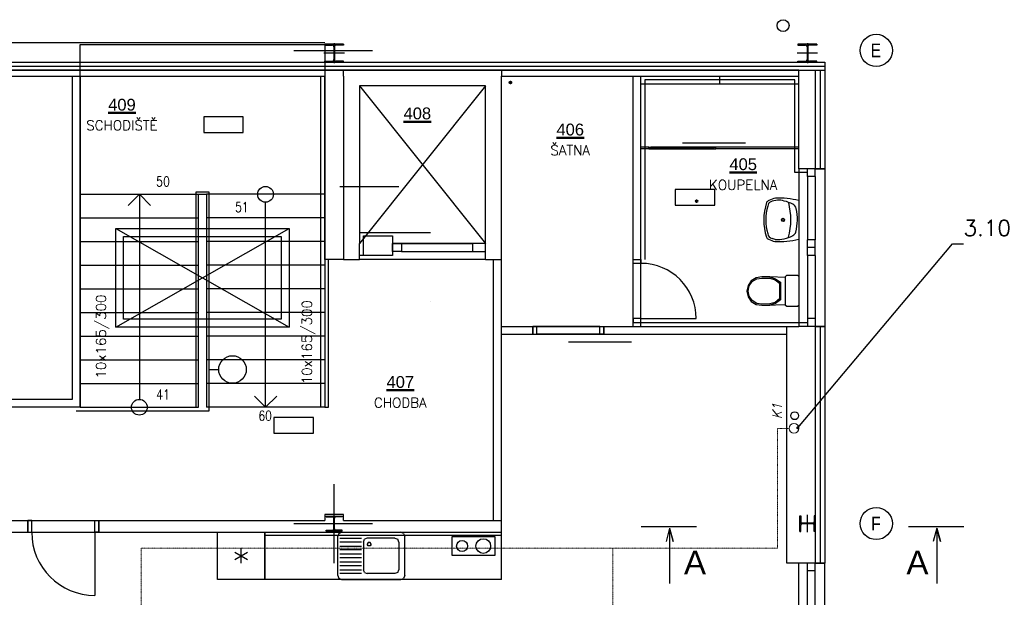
# Model space of a CAD drawing. Header units: millimetres. Extents: x 6435372 to 7248404, y 1559872 to 1886246.
# Tile 154 of 208: x 6968236 to 6980719, y 1704057 to 1711382. Entities that reach past the tile are written whole.
import ezdxf
from ezdxf.enums import TextEntityAlignment as Align

# ---------------------------------------------------------------- set-up
doc = ezdxf.new("R2010")
doc.units = ezdxf.units.MM
doc.linetypes.add('DASHDOT', pattern=[1, 0.5, -0.25, 0, -0.25])
for name, color, linetype, lineweight in [('CKPOPISM', 8, 'Continuous', 50), ('CKPOPISM_POPIS', 8, 'Continuous', 25), ('V-chladivo', 180, 'OKRUH_1', 40), ('VZT', 130, 'Continuous', 40)]:
    doc.layers.add(name, color=color, linetype=linetype, lineweight=lineweight)
for name, color, linetype in [('Pozice', 6, 'Continuous'), ('Stavba', 152, 'Continuous'), ('Řezy', 7, 'Continuous')]:
    doc.layers.add(name, color=color, linetype=linetype)
doc.styles.add('ARIAL', font='arial.ttf')
doc.styles.add('KURZIVA', font='italic__.ttf')
doc.styles.add('ROMANS', font='ROMANS', dxfattribs={"height": 0.2})
doc.styles.get("Standard").update_dxf_attribs({"font": 'romans.shx'})
doc.linetypes.add('OKRUH_1', pattern='A,25,-18,25,-18,["1",Standard,S=9,R=0,X=-5,Y=-4.5],-12', length=98)
doc.dimstyles.new('pozice50', dxfattribs={"dimtxt": 200, "dimasz": 40, "dimexe": 20, "dimexo": 100, "dimgap": 100, "dimtad": 3, "dimjust": 3, "dimdec": 0, "dimtxsty": 'ROMANS', "dimblk": 'OBLIQUE', "dimcen": -3, "dimclrd": 7, "dimclre": 7, "dimclrt": 6, "dimadec": 0, "dimazin": 0, "dimtfac": 1, "dimtdec": 0, "dimtmove": 0, "dimatfit": 3, "dimldrblk": 'DOT', "dimfxl": 1, "dimarcsym": 0})

# ---------------------------------------------------------------- blocks, each defined once
blk = doc.blocks.new('CKBL2032316081349')
blk = doc.blocks.new('CKBL2112015110304', base_point=(99876, -77922))
blk = doc.blocks.new('CKBL2112015110146', base_point=(98337, -78228))
blk = doc.blocks.new('CKBL2112015110036', base_point=(97645, -82229))
blk = doc.blocks.new('CKBL2032316081342')
blk = doc.blocks.new('_Dot')
at = {"color": 0, "lineweight": -2}
blk.add_line((-0.5, 0), (-1, 0), dxfattribs=at)
at = {"color": 0, "const_width": 0.5}
blk.add_lwpolyline([(-0.25, 0, 1), (0.25, 0, 1)], format="xyb", close=True, dxfattribs=at)
blk = doc.blocks.new('_Oblique')
at = {"color": 0, "lineweight": -2}
blk.add_line((-0.5, -0.5), (0.5, 0.5), dxfattribs=at)

msp = doc.modelspace()

# ---------------------------------------------------------------- linework, layer by layer
at = {"layer": 'Stavba'}
for p, q in [((6966083.1, 1711092.4), (6972103.1, 1711092.4)), ((6969003.1, 1708782.3), (6969003.1, 1711067.4)), ((6969003.1, 1711067.4), (6972103.1, 1711067.4)), ((6971711.1, 1710992.4), (6972711.1, 1710992.4)), ((6972343.1, 1711072.4), (6972103.1, 1711072.4)), ((6972103.1, 1711072.4), (6972103.1, 1711060.4)), ((6972103.1, 1711067.4), (6972103.1, 1706467.4)), ((6972103.1, 1711060.4), (6972198.3, 1711060.4)), ((6972219.3, 1711039.4), (6972219.3, 1710875.4)), ((6972223.1, 1711082.4), (6972223.1, 1710832.4)), ((6972226.8, 1711039.4), (6972226.8, 1710875.4)), ((6972343.1, 1711060.4), (6972247.8, 1711060.4)), ((6972343.1, 1711072.4), (6972343.1, 1711060.4)), ((6978343.1, 1711072.4), (6978103.1, 1711072.4)), ((6978103.1, 1711072.4), (6978103.1, 1711060.4)), ((6978103.1, 1711060.4), (6978198.3, 1711060.4)), ((6978219.3, 1711039.4), (6978219.3, 1710875.4)), ((6978223.1, 1711082.4), (6978223.1, 1710832.4)), ((6978226.8, 1711039.4), (6978226.8, 1710875.4)), ((6978343.1, 1711060.4), (6978247.8, 1711060.4)), ((6978343.1, 1711072.4), (6978343.1, 1711060.4)), ((6972353.1, 1710957.4), (6972093.1, 1710957.4)), ((6978353.1, 1710957.4), (6978093.1, 1710957.4)), ((6966008.1, 1710842.4), (6978443.1, 1710842.4)), ((6966008.1, 1710792.4), (6978443.1, 1710792.4)), ((6966008.1, 1710742.4), (6978443.1, 1710742.4)), ((6972343.1, 1710742.4), (6966338.1, 1710742.4)), ((6972103.1, 1710842.4), (6972103.1, 1710854.4)), ((6972103.1, 1710854.4), (6972198.3, 1710854.4)), ((6972343.1, 1710842.4), (6972103.1, 1710842.4)), ((6972343.1, 1710854.4), (6972247.8, 1710854.4)), ((6972343.1, 1710842.4), (6972343.1, 1710854.4)), ((6972343.1, 1710667.4), (6972343.1, 1710742.4)), ((6974343.1, 1710742.4), (6972343.1, 1710742.4)), ((6978113.1, 1710742.4), (6974343.1, 1710742.4)), ((6974343.1, 1710742.4), (6974343.1, 1710667.4)), ((6978103.1, 1710842.4), (6978103.1, 1710854.4)), ((6978103.1, 1710854.4), (6978198.3, 1710854.4)), ((6978343.1, 1710842.4), (6978103.1, 1710842.4)), ((6978113.1, 1710667.4), (6978113.1, 1710742.4)), ((6978113.1, 1710742.4), (6978443.1, 1710742.4)), ((6978343.1, 1710854.4), (6978247.8, 1710854.4)), ((6978323.1, 1710742.4), (6978323.1, 1709492.4)), ((6978323.1, 1710742.4), (6978443.1, 1710742.4)), ((6978343.1, 1710842.4), (6978343.1, 1710854.4)), ((6978343.1, 1710842.4), (6978443.1, 1710842.4)), ((6978383.1, 1710742.4), (6978383.1, 1709492.4)), ((6978443.1, 1710842.4), (6978443.1, 1710742.4)), ((6978443.1, 1710742.4), (6978443.1, 1709492.4)), ((6966338.1, 1710667.4), (6968903.1, 1710667.4)), ((6968903.1, 1710667.4), (6968903.1, 1706567.4)), ((6968903.1, 1710667.4), (6969003.1, 1710667.4)), ((6969003.1, 1710667.4), (6969003.1, 1706902.4)), ((6969003.1, 1710667.4), (6972103.1, 1710667.4)), ((6969003.1, 1706467.4), (6969003.1, 1710667.4)), ((6972053.1, 1706467.4), (6972053.1, 1710667.5)), ((6972103.1, 1708342.4), (6972103.1, 1710667.4)), ((6972343.1, 1710667.4), (6972343.1, 1708342.4)), ((6974343.1, 1708342.4), (6974343.1, 1710667.4)), ((6974343.1, 1710667.4), (6976013.1, 1710667.4)), ((6976013.1, 1708342.4), (6976013.1, 1710667.4)), ((6976013.1, 1710667.4), (6976113.1, 1710667.4)), ((6976113.1, 1710667.4), (6978113.1, 1710667.4)), ((6976113.1, 1708342.4), (6976113.1, 1710667.4)), ((6978063.1, 1710617.4), (6976163.1, 1710617.4)), ((6976163.1, 1710617.4), (6976163.1, 1708342.4)), ((6977113.1, 1710567.4), (6977113.1, 1710667.4)), ((6978063.1, 1709442.4), (6978063.1, 1710617.4)), ((6978113.1, 1709767.4), (6978113.1, 1710667.4)), ((6972543.1, 1710542.4), (6972543.1, 1708542.4)), ((6972543.1, 1710542.4), (6974143.1, 1708542.4)), ((6974143.1, 1710542.4), (6972543.1, 1708542.4)), ((6974143.1, 1710542.4), (6972543.1, 1710542.4)), ((6974143.1, 1708542.4), (6974143.1, 1710542.4)), ((6976113.1, 1710567.4), (6978113.1, 1710567.4)), ((6971069.5, 1710150.6), (6970569.5, 1710150.6)), ((6970569.5, 1710150.6), (6970569.5, 1709950.6)), ((6971069.5, 1709950.6), (6971069.5, 1710150.6)), ((6970569.5, 1709950.6), (6971069.5, 1709950.6)), ((6976113.1, 1709742.4), (6976113.1, 1709767.4)), ((6976213.1, 1709767.4), (6976113.1, 1709767.4)), ((6976213.1, 1709742.4), (6976113.1, 1709742.4)), ((6976213.1, 1709767.4), (6977063.1, 1709767.4)), ((6976213.1, 1709742.4), (6976213.1, 1709767.4)), ((6976213.1, 1709767.4), (6976238.1, 1709767.4)), ((6976213.1, 1709742.4), (6976213.1, 1709767.4)), ((6976213.1, 1709742.4), (6977063.1, 1709742.4)), ((6976238.1, 1709742.4), (6976213.1, 1709742.4)), ((6976238.1, 1709767.4), (6976238.1, 1709742.4)), ((6977038.1, 1709767.4), (6976238.1, 1709767.4)), ((6977038.1, 1709742.4), (6976238.1, 1709742.4)), ((6977438.1, 1709815.9), (6976638.1, 1709815.9)), ((6977063.1, 1709767.4), (6977038.1, 1709767.4)), ((6977038.1, 1709767.4), (6977038.1, 1709742.4)), ((6977038.1, 1709742.4), (6977063.1, 1709742.4)), ((6977063.1, 1709742.4), (6977063.1, 1709767.4)), ((6978113.1, 1709767.4), (6977063.1, 1709767.4)), ((6977063.1, 1709742.4), (6977063.1, 1709767.4)), ((6978113.1, 1709742.4), (6977063.1, 1709742.4)), ((6978113.1, 1709742.4), (6978113.1, 1709767.4)), ((6978113.1, 1709492.4), (6978113.1, 1709742.4)), ((6978113.1, 1709492.4), (6978113.1, 1707492.4)), ((6978443.1, 1709492.4), (6978113.1, 1709492.4)), ((6978223.1, 1709392.4), (6978223.1, 1709492.4)), ((6978323.1, 1709492.4), (6978223.1, 1709492.4)), ((6978323.1, 1709392.4), (6978323.1, 1709492.4)), ((6978323.1, 1709492.4), (6978443.1, 1709492.4)), ((6978443.1, 1709492.4), (6978443.1, 1707492.4)), ((6978223.1, 1709442.4), (6978063.1, 1709442.4)), ((6978223.1, 1709392.4), (6978223.1, 1708592.4)), ((6978323.1, 1709392.4), (6978223.1, 1709392.4)), ((6978323.1, 1709392.4), (6978323.1, 1708592.4)), ((6972294.9, 1709268.8), (6973044.9, 1709268.8)), ((6969003.1, 1709167.4), (6970503.1, 1709167.4)), ((6969003.1, 1709167.4), (6970503.1, 1709167.4)), ((6969753.1, 1709167.4), (6969611.8, 1709026.2)), ((6969753.1, 1709167.4), (6969894.4, 1709026.2)), ((6969753.1, 1709167.4), (6969753.1, 1706567.3)), ((6970473.1, 1707933.6), (6970473.1, 1709197.4)), ((6970473.1, 1709197.4), (6970503.1, 1709197.4)), ((6970503.1, 1709197.4), (6970633.1, 1709197.4)), ((6970503.1, 1707916.2), (6970503.1, 1709167.4)), ((6970503.1, 1709167.4), (6970603.1, 1709167.4)), ((6972103.1, 1709167.4), (6970603.1, 1709167.4)), ((6972103.1, 1709167.4), (6970603.1, 1709167.4)), ((6970603.1, 1709167.4), (6970603.1, 1706467.4)), ((6970633.1, 1709197.4), (6970633.1, 1706417.4)), ((6977047.9, 1709228.8), (6976547.9, 1709228.8)), ((6976547.9, 1709228.8), (6976547.9, 1709028.8)), ((6977047.9, 1709028.8), (6977047.9, 1709228.8)), ((6971353.1, 1706467.4), (6971353.1, 1709067.5)), ((6976547.9, 1709028.8), (6977047.9, 1709028.8)), ((6978113.7, 1709087.9), (6978112.4, 1708597)), ((6969003.1, 1708867.4), (6970503.1, 1708867.4)), ((6972103.1, 1708867.4), (6970603.1, 1708867.4)), ((6969003.1, 1706467.4), (6969003.1, 1708782.3)), ((6969453.1, 1708732.4), (6971653.1, 1707482.4)), ((6969453.1, 1707482.4), (6971653.1, 1708732.4)), ((6969453.1, 1708732.4), (6971653.1, 1708732.4)), ((6969453.1, 1707482.4), (6969453.1, 1708732.4)), ((6969553.1, 1708632.4), (6971553.1, 1708632.4)), ((6969553.1, 1707582.4), (6969553.1, 1708632.4)), ((6971553.1, 1708632.4), (6971553.1, 1707582.4)), ((6971653.1, 1708732.4), (6971653.1, 1707482.4)), ((6972543.1, 1708681.6), (6973443.1, 1708681.6)), ((6972593.1, 1708642.4), (6972963.1, 1708642.4)), ((6972593.1, 1708392.4), (6972593.1, 1708642.4)), ((6972963.1, 1708642.4), (6972963.1, 1708392.4)), ((6978037.9, 1708644.1), (6978035.8, 1708642.9)), ((6969003.1, 1708567.4), (6970503.1, 1708567.4)), ((6972103.1, 1708567.4), (6970603.1, 1708567.4)), ((6972543.1, 1708342.4), (6972543.1, 1708542.4)), ((6974143.1, 1708542.4), (6972963.1, 1708542.4)), ((6972963.1, 1708542.4), (6972963.1, 1708542.4)), ((6972963.1, 1708542.4), (6973078.1, 1708542.4)), ((6972963.1, 1708442.4), (6972963.1, 1708542.4)), ((6973078.1, 1708542.4), (6973078.1, 1708442.4)), ((6973078.1, 1708542.4), (6973978.1, 1708542.4)), ((6974143.1, 1708542.4), (6973978.1, 1708542.4)), ((6973978.1, 1708542.4), (6973978.1, 1708442.4)), ((6974143.1, 1708542.4), (6974143.1, 1708542.4)), ((6974143.1, 1708342.4), (6974143.1, 1708542.4)), ((6974143.1, 1708442.4), (6974143.1, 1708542.4)), ((6977814.9, 1708594.3), (6977776.5, 1708605.7)), ((6978223.1, 1708492.4), (6978223.1, 1708592.4)), ((6978323.1, 1708592.4), (6978223.1, 1708592.4)), ((6978323.1, 1708492.4), (6978223.1, 1708492.4)), ((6978223.1, 1708392.4), (6978223.1, 1708492.4)), ((6978323.1, 1708492.4), (6978323.1, 1708592.4)), ((6978323.1, 1708392.4), (6978323.1, 1708492.4)), ((6972593.1, 1708392.4), (6972543.1, 1708392.4)), ((6972963.1, 1708392.4), (6972593.1, 1708392.4)), ((6973078.1, 1708442.4), (6972963.1, 1708442.4)), ((6973078.1, 1708442.4), (6973978.1, 1708442.4)), ((6973978.1, 1708442.4), (6974143.1, 1708442.4)), ((6978223.1, 1708392.4), (6978223.1, 1707592.4)), ((6978323.1, 1708392.4), (6978223.1, 1708392.4)), ((6978323.1, 1708392.4), (6978323.1, 1707592.4)), ((6969003.1, 1708267.4), (6970503.1, 1708267.4)), ((6972103.1, 1708267.4), (6970603.1, 1708267.4)), ((6972343.1, 1708342.4), (6972103.1, 1708342.4)), ((6972153.1, 1706467.4), (6972153.1, 1708342.4)), ((6972343.1, 1708342.4), (6972543.1, 1708342.4)), ((6974143.1, 1708342.4), (6972543.1, 1708342.4)), ((6974143.1, 1708342.4), (6974243.1, 1708342.4)), ((6974243.1, 1708342.4), (6974343.1, 1708342.4)), ((6974243.1, 1705032.4), (6974243.1, 1708342.4)), ((6974343.1, 1707492.4), (6974343.1, 1708342.4)), ((6976013.1, 1708342.4), (6976113.1, 1708342.4)), ((6976013.1, 1707542.4), (6976013.1, 1708342.4)), ((6976013.1, 1708292.4), (6976013.1, 1708342.4)), ((6976013.1, 1708342.4), (6976113.1, 1708342.4)), ((6976013.1, 1707592.4), (6976013.1, 1708292.4)), ((6976113.1, 1708292.4), (6976013.1, 1708292.4)), ((6976113.1, 1707542.4), (6976113.1, 1708342.4)), ((6976113.1, 1708342.4), (6976113.1, 1708292.4)), ((6976113.1, 1707592.4), (6976113.1, 1708292.4)), ((6977645.5, 1708120.6), (6977573.5, 1708109.9)), ((6977748.1, 1708119.3), (6977645.5, 1708120.6)), ((6977946, 1708112.8), (6977748.1, 1708119.3)), ((6977748.1, 1708119.3), (6977820.1, 1708095.1)), ((6977946, 1708126.2), (6977961, 1708141.2)), ((6977946, 1707758.6), (6977946, 1708126.2)), ((6977961, 1708141.2), (6978098.1, 1708141.2)), ((6978098.1, 1708141.2), (6978113.1, 1708126.2)), ((6978113.1, 1708126.2), (6978113.1, 1707758.6)), ((6977469.9, 1708011.9), (6977455.2, 1707940.6)), ((6977511.6, 1708071.5), (6977469.9, 1708011.9)), ((6977469.9, 1707940.6), (6977483.4, 1708005.3)), ((6977483.4, 1708005.3), (6977523, 1708061.7)), ((6977573.5, 1708109.9), (6977511.6, 1708071.5)), ((6977523, 1708061.7), (6977580.3, 1708096.4)), ((6977580.3, 1708096.4), (6977645.6, 1708105.6)), ((6977645.6, 1708105.6), (6977747.2, 1708104.3)), ((6977747.2, 1708104.3), (6977813.3, 1708081.7)), ((6977813.3, 1708081.7), (6977870.6, 1708042.1)), ((6977820.1, 1708095.1), (6977882, 1708051.9)), ((6977870.6, 1708042.1), (6977870.6, 1707841.5)), ((6977882, 1708051.9), (6977882, 1707831.7)), ((6969003.1, 1707967.4), (6970503.1, 1707967.4)), ((6970473.1, 1706467.4), (6970473.1, 1707933.6)), ((6970503.1, 1706467.4), (6970503.1, 1707916.2)), ((6972103.1, 1707967.4), (6970603.1, 1707967.4)), ((6977455.2, 1707940.6), (6977469.9, 1707869.3)), ((6977483.4, 1707875.8), (6977469.9, 1707940.6)), ((6977469.9, 1707869.3), (6977511.6, 1707809.6)), ((6977523, 1707819.4), (6977483.4, 1707875.8)), ((6973443.1, 1707809.3), (6973443.1, 1707809.3)), ((6977511.6, 1707809.6), (6977573.5, 1707771.3)), ((6977580.3, 1707784.8), (6977523, 1707819.4)), ((6977573.5, 1707771.3), (6977645.5, 1707760.6)), ((6977645.6, 1707775.6), (6977580.3, 1707784.8)), ((6977645.5, 1707760.6), (6977748.1, 1707761.8)), ((6977747.2, 1707776.8), (6977645.6, 1707775.6)), ((6977813.3, 1707794.6), (6977747.2, 1707776.8)), ((6977820.1, 1707781.1), (6977748.1, 1707761.8)), ((6977748.1, 1707761.8), (6977820.4, 1707764.8)), ((6977870.6, 1707841.5), (6977813.3, 1707794.6)), ((6977882, 1707831.7), (6977820.1, 1707781.1)), ((6977820.4, 1707764.8), (6977946, 1707768.9)), ((6977961, 1707743.6), (6977946, 1707758.6)), ((6978098.1, 1707743.6), (6977961, 1707743.6)), ((6978113.1, 1707758.6), (6978098.1, 1707743.6)), ((6969003.1, 1707667.4), (6970503.1, 1707667.4)), ((6972103.1, 1707667.4), (6970603.1, 1707667.4)), ((6971553.1, 1707582.4), (6969553.1, 1707582.4)), ((6976113.1, 1707592.4), (6976013.1, 1707592.4)), ((6976013.1, 1707592.4), (6976013.1, 1707542.4)), ((6976013.1, 1707492.4), (6976013.1, 1707542.4)), ((6976013.1, 1707542.4), (6976113.1, 1707542.4)), ((6976013.1, 1707542.4), (6976113.1, 1707542.4)), ((6976113.1, 1707542.4), (6976113.1, 1707592.4)), ((6976113.1, 1707592.4), (6976813.1, 1707592.4)), ((6976113.1, 1707492.4), (6976113.1, 1707542.4)), ((6976113.1, 1707542.4), (6978223.1, 1707542.4)), ((6978323.1, 1707592.4), (6978223.1, 1707592.4)), ((6978223.1, 1707592.4), (6978223.1, 1707492.4)), ((6978323.1, 1707592.4), (6978323.1, 1707492.4)), ((6971653.1, 1707482.4), (6969453.1, 1707482.4)), ((6974343.1, 1707392.4), (6974343.1, 1707492.4)), ((6974343.1, 1707492.4), (6974743.1, 1707492.4)), ((6974343.1, 1707392.4), (6974743.1, 1707392.4)), ((6974343.1, 1704882.4), (6974343.1, 1707392.4)), ((6974743.1, 1707492.4), (6975643.1, 1707492.4)), ((6974743.1, 1707392.4), (6974743.1, 1707492.4)), ((6974793.1, 1707492.4), (6974743.1, 1707492.4)), ((6974743.1, 1707492.4), (6974743.1, 1707392.4)), ((6974743.1, 1707392.4), (6975643.1, 1707392.4)), ((6974743.1, 1707392.4), (6974793.1, 1707392.4)), ((6975593.1, 1707492.4), (6974793.1, 1707492.4)), ((6974793.1, 1707392.4), (6974793.1, 1707492.4)), ((6975593.1, 1707392.4), (6974793.1, 1707392.4)), ((6975593.1, 1707392.4), (6975593.1, 1707492.4)), ((6975593.1, 1707492.4), (6975643.1, 1707492.4)), ((6975643.1, 1707392.4), (6975593.1, 1707392.4)), ((6975643.1, 1707392.4), (6975643.1, 1707492.4)), ((6975643.1, 1707492.4), (6976013.1, 1707492.4)), ((6975643.1, 1707492.4), (6975643.1, 1707392.4)), ((6975643.1, 1707392.4), (6977963.1, 1707392.4)), ((6976013.1, 1707492.4), (6976113.1, 1707492.4)), ((6976113.1, 1707492.4), (6978113.1, 1707492.4)), ((6977963.1, 1707392.4), (6977963.1, 1707492.4)), ((6977963.1, 1704492.4), (6977963.1, 1707392.4)), ((6978443.1, 1707492.4), (6978113.1, 1707492.4)), ((6978323.1, 1707492.4), (6978223.1, 1707492.4)), ((6978323.1, 1707492.4), (6978323.1, 1704492.4)), ((6978323.1, 1707492.4), (6978443.1, 1707492.4)), ((6978383.1, 1707492.4), (6978383.1, 1704492.4)), ((6978443.1, 1707492.4), (6978443.1, 1704492.4)), ((6969003.1, 1707367.4), (6970503.1, 1707367.4)), ((6972103.1, 1707367.4), (6970603.1, 1707367.4)), ((6975993.1, 1707292.4), (6975193.1, 1707292.4)), ((6969003.1, 1707067.4), (6970503.1, 1707067.4)), ((6972103.1, 1707067.4), (6970603.1, 1707067.4)), ((6969003.1, 1706902.4), (6969003.1, 1706467.4)), ((6970633.1, 1706946), (6970758.9, 1706946)), ((6969003.1, 1706767.4), (6970503.1, 1706767.4)), ((6972103.1, 1706767.4), (6970603.1, 1706767.4)), ((6968903.1, 1706567.4), (6967638.1, 1706567.4)), ((6971353.1, 1706467.4), (6971211.8, 1706608.7)), ((6971353.1, 1706467.4), (6971494.4, 1706608.7)), ((6969003.1, 1706467.4), (6967638.1, 1706467.4)), ((6970633.1, 1706417.4), (6968953.1, 1706417.4)), ((6969003.1, 1706467.4), (6970503.1, 1706467.4)), ((6969003.1, 1706467.4), (6969003.1, 1706467.4)), ((6970503.1, 1706467.4), (6970503.1, 1706467.4)), ((6970503.1, 1706467.4), (6970503.1, 1706467.4)), ((6972103.1, 1706467.4), (6970603.1, 1706467.4)), ((6970603.1, 1706467.4), (6970603.1, 1706467.4)), ((6970603.1, 1706467.4), (6970603.1, 1706467.4)), ((6972103.1, 1706467.4), (6972153.1, 1706467.4)), ((6972103.1, 1706467.4), (6972103.1, 1706467.4)), ((6972103.1, 1706467.4), (6972103.1, 1706467.4)), ((6971959, 1706339.2), (6971459, 1706339.2)), ((6971459, 1706339.2), (6971459, 1706139.2)), ((6971959, 1706139.2), (6971959, 1706339.2)), ((6971459, 1706139.2), (6971959, 1706139.2)), ((6972223.1, 1704492.4), (6972223.1, 1705492.4)), ((6966338.1, 1705032.4), (6968338.1, 1705032.4)), ((6968338.1, 1705032.4), (6969238.1, 1705032.4)), ((6968338.1, 1704882.4), (6968338.1, 1705032.4)), ((6968388.1, 1705032.4), (6968338.1, 1705032.4)), ((6968338.1, 1705032.4), (6968338.1, 1704882.4)), ((6968388.1, 1705032.4), (6969188.1, 1705032.4)), ((6968388.1, 1704882.4), (6968388.1, 1705032.4)), ((6969188.1, 1704882.4), (6969188.1, 1705032.4)), ((6969188.1, 1705032.4), (6969238.1, 1705032.4)), ((6969238.1, 1704882.4), (6969238.1, 1705032.4)), ((6969238.1, 1705032.4), (6969238.1, 1704882.4)), ((6969238.1, 1705032.4), (6972103.1, 1705032.4)), ((6972343.1, 1705107.4), (6972103.1, 1705107.4)), ((6972103.1, 1705107.4), (6972103.1, 1705032.4)), ((6972123.1, 1705087.4), (6972323.1, 1705087.4)), ((6972123.1, 1705087.4), (6972123.1, 1705077.4)), ((6972123.1, 1705077.4), (6972201.8, 1705077.4)), ((6972219.8, 1704925.4), (6972219.8, 1705059.4)), ((6972223.1, 1704887.4), (6972223.1, 1705097.4)), ((6972226.3, 1704925.4), (6972226.3, 1705059.4)), ((6972323.1, 1705077.4), (6972244.3, 1705077.4)), ((6972323.1, 1705087.4), (6972323.1, 1705077.4)), ((6972343.1, 1705032.4), (6972343.1, 1705107.4)), ((6972343.1, 1705032.4), (6974243.1, 1705032.4)), ((6974243.1, 1705032.4), (6974343.1, 1705032.4)), ((6978128.1, 1704892.4), (6978128.1, 1705092.4)), ((6978128.1, 1705092.4), (6978138.1, 1705092.4)), ((6978138.1, 1705092.4), (6978138.1, 1705013.7)), ((6978223.1, 1704882.4), (6978223.1, 1705102.4)), ((6978318.1, 1705092.4), (6978308.1, 1705092.4)), ((6978308.1, 1705092.4), (6978308.1, 1705013.7)), ((6978318.1, 1704892.4), (6978318.1, 1705092.4)), ((6966338.1, 1704882.4), (6968338.1, 1704882.4)), ((6968338.1, 1704882.4), (6969238.1, 1704882.4)), ((6968338.1, 1704882.4), (6968388.1, 1704882.4)), ((6968388.1, 1704882.4), (6969188.1, 1704882.4)), ((6969238.1, 1704882.4), (6969188.1, 1704882.4)), ((6969188.1, 1704882.4), (6969188.1, 1704082.4)), ((6969238.1, 1704882.4), (6969503.1, 1704882.4)), ((6969503.1, 1704882.4), (6974343.1, 1704882.4)), ((6970743.1, 1704282.4), (6970743.1, 1704882.4)), ((6970743.1, 1704882.4), (6971343.1, 1704882.4)), ((6971343.1, 1704282.4), (6971343.1, 1704882.4)), ((6971343.1, 1704882.4), (6971343.1, 1704282.4)), ((6971711.1, 1704992.4), (6972711.1, 1704992.4)), ((6972113.1, 1704992.4), (6972333.1, 1704992.4)), ((6972123.1, 1704897.4), (6972123.1, 1704907.4)), ((6972123.1, 1704907.4), (6972201.8, 1704907.4)), ((6972123.1, 1704897.4), (6972323.1, 1704897.4)), ((6972323.1, 1704907.4), (6972244.3, 1704907.4)), ((6972282.7, 1704867.8), (6972318.1, 1704882.4)), ((6972318.1, 1704882.4), (6972593.1, 1704882.4)), ((6972323.1, 1704897.4), (6972323.1, 1704907.4)), ((6972593.1, 1704882.4), (6973068.1, 1704882.4)), ((6973103.4, 1704867.8), (6973068.1, 1704882.4)), ((6974343.1, 1704282.4), (6974343.1, 1704882.4)), ((6978328.1, 1704992.4), (6978118.1, 1704992.4)), ((6978128.1, 1704892.4), (6978138.1, 1704892.4)), ((6978138.1, 1704892.4), (6978138.1, 1704971.2)), ((6978290.1, 1704995.7), (6978156.1, 1704995.7)), ((6978290.1, 1704989.2), (6978156.1, 1704989.2)), ((6978308.1, 1704892.4), (6978308.1, 1704971.2)), ((6978318.1, 1704892.4), (6978308.1, 1704892.4)), ((6974343.1, 1704842.4), (6971343.1, 1704842.4)), ((6972282.7, 1704867.8), (6972268.1, 1704832.4)), ((6972268.1, 1704332.4), (6972268.1, 1704832.4)), ((6972293.1, 1704807.4), (6972568.1, 1704807.4)), ((6972568.1, 1704757.4), (6972293.1, 1704757.4)), ((6972593.1, 1704757.4), (6972607.7, 1704792.8)), ((6972593.1, 1704757.4), (6972593.1, 1704407.4)), ((6972643.1, 1704807.4), (6972607.7, 1704792.8)), ((6972993.1, 1704807.4), (6972643.1, 1704807.4)), ((6972655.6, 1704754.1), (6972643.1, 1704732.4)), ((6972680.6, 1704754.1), (6972655.6, 1704754.1)), ((6972693.1, 1704732.4), (6972680.6, 1704754.1)), ((6972993.1, 1704807.4), (6973028.4, 1704792.8)), ((6973043.1, 1704757.4), (6973028.4, 1704792.8)), ((6973043.1, 1704757.4), (6973043.1, 1704407.4)), ((6973103.4, 1704867.8), (6973118.1, 1704832.4)), ((6973118.1, 1704332.4), (6973118.1, 1704832.4)), ((6973720.9, 1704827.5), (6974260.9, 1704827.5)), ((6973720.9, 1704587.5), (6973720.9, 1704827.5)), ((6974260.9, 1704827.5), (6974260.9, 1704587.5)), ((6970962, 1704629.2), (6971124.1, 1704535.6)), ((6970962, 1704535.6), (6971124.1, 1704629.2)), ((6971043.1, 1704488.8), (6971043.1, 1704676)), ((6972293.1, 1704707.4), (6972568.1, 1704707.4)), ((6972568.1, 1704657.4), (6972293.1, 1704657.4)), ((6972655.6, 1704710.8), (6972643.1, 1704732.4)), ((6972680.6, 1704710.8), (6972655.6, 1704710.8)), ((6972693.1, 1704732.4), (6972680.6, 1704710.8)), ((6972293.1, 1704607.4), (6972568.1, 1704607.4)), ((6972568.1, 1704557.4), (6972293.1, 1704557.4)), ((6972293.1, 1704507.4), (6972568.1, 1704507.4)), ((6974260.9, 1704587.5), (6973720.9, 1704587.5)), ((6972568.1, 1704457.4), (6972293.1, 1704457.4)), ((6972293.1, 1704407.4), (6972568.1, 1704407.4)), ((6972607.7, 1704372.1), (6972593.1, 1704407.4)), ((6973028.4, 1704372.1), (6973043.1, 1704407.4)), ((6978443.1, 1704492.4), (6977963.1, 1704492.4)), ((6978113.1, 1701492.4), (6978113.1, 1704492.4)), ((6978223.1, 1704392.4), (6978223.1, 1704492.4)), ((6978323.1, 1704492.4), (6978223.1, 1704492.4)), ((6978223.1, 1703592.4), (6978223.1, 1704392.4)), ((6978323.1, 1704392.4), (6978223.1, 1704392.4)), ((6978323.1, 1704392.4), (6978323.1, 1704492.4)), ((6978323.1, 1704492.4), (6978443.1, 1704492.4)), ((6978323.1, 1703592.4), (6978323.1, 1704392.4)), ((6978443.1, 1701492.4), (6978443.1, 1704492.4)), ((6971343.1, 1704282.4), (6970743.1, 1704282.4)), ((6974343.1, 1704282.4), (6971343.1, 1704282.4)), ((6972268.1, 1704332.4), (6972282.7, 1704297.1)), ((6972318.1, 1704282.4), (6972282.7, 1704297.1)), ((6972568.1, 1704357.4), (6972293.1, 1704357.4)), ((6972318.1, 1704282.4), (6972593.1, 1704282.4)), ((6972593.1, 1704282.4), (6973068.1, 1704282.4)), ((6972607.7, 1704372.1), (6972643.1, 1704357.4)), ((6972993.1, 1704357.4), (6972643.1, 1704357.4)), ((6973028.4, 1704372.1), (6972993.1, 1704357.4)), ((6973068.1, 1704282.4), (6973103.4, 1704297.1)), ((6973118.1, 1704332.4), (6973103.4, 1704297.1))]:
    msp.add_line(p, q, dxfattribs=at)
for centre, radius in [((6977915, 1711307), 75), ((6979096, 1710992.4), 203.9), ((6971353.1, 1709167.4), 99.9), ((6977914.2, 1708842.9), 20.4), ((6977914.2, 1708842.9), 13.9), ((6970933.9, 1706946), 175), ((6969753.1, 1706467.4), 99.9), ((6969753.1, 1706467.4), 0.000000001), ((6978061.8, 1706360.3), 50), ((6979096, 1704992.4), 203.9), ((6973845.3, 1704707.5), 70.1), ((6974113, 1704707.5), 93.4)]:
    msp.add_circle(centre, radius, dxfattribs=at)
for centre, radius, start, end in [((6972198.3, 1711039.4), 21, 0, 90), ((6972247.8, 1711039.4), 21, 90, 180), ((6978198.3, 1711039.4), 21, 0, 90), ((6978247.8, 1711039.4), 21, 90, 180), ((6972198.3, 1710875.4), 21, 270, 0), ((6972247.8, 1710875.4), 21, 180, 270), ((6978198.3, 1710875.4), 21, 270, 0), ((6978247.8, 1710875.4), 21, 180, 270), ((6977878.2, 1708808.7), 315.2, 100.8505, 117.54307), ((6977863.4, 1708102.9), 1016.2, 75.74065, 92.51057), ((6978349.8, 1708841.8), 680.6, 161.08691, 198.61861), ((6978289.8, 1708842.2), 595.6, 162.79016, 196.91535), ((6977743.8, 1709049.8), 40, 106.49895, 161.51045), ((6977781.1, 1709015.2), 60.3, 112.78275, 176.93844), ((6977858.7, 1708858.9), 234.8, 72.34037, 115.47561), ((6977773.4, 1708504.8), 598.7, 63.89762, 74.83969), ((6977117.4, 1708845.5), 895.8, 345.56577, 14.13974), ((6978000.8, 1708968.7), 82, 13.18934, 63.96913), ((6977449.2, 1708845.8), 647.1, 345.86776, 12.63441), ((6977742.8, 1708637), 40, 198.17186, 253.2289), ((6977794.3, 1708678.6), 75, 187.44547, 256.24222), ((6977839.7, 1709007.6), 414.1, 266.56801, 298.25984), ((6978001.5, 1708715.4), 80.1, 297.03497, 339.85874), ((6977878.4, 1708877.4), 315.1, 242.16202, 257.72957), ((6977874, 1709543.1), 975.6, 266.31856, 284.14311), ((6976113.1, 1707592.4), 700, 0, 90), ((6972201.8, 1705059.4), 18, 0, 90), ((6972244.3, 1705059.4), 18, 90, 180), ((6978156.1, 1705013.7), 18, 180, 270), ((6978290.1, 1705013.7), 18, 270, 0), ((6969188.1, 1704882.4), 800, 180, 270), ((6972201.8, 1704925.4), 18, 270, 0), ((6972244.3, 1704925.4), 18, 180, 270), ((6978156.1, 1704971.2), 18, 90, 180), ((6978290.1, 1704971.2), 18, 0, 90)]:
    msp.add_arc(centre, radius, start, end, dxfattribs=at)
at = {"layer": 'V-chladivo', "ltscale": 400}
for centre in [(6974457.1, 1710586.2), (6976818.8, 1709081)]:
    msp.add_circle(centre, 11.4, dxfattribs=at)
at = {"layer": 'VZT', "color": 120, "linetype": 'DASHDOT', "lineweight": 9, "ltscale": 15}
for p, q in [((6977990.3, 1706199.4), (6977845.3, 1706199.4)), ((6977845.3, 1706199.4), (6977845.3, 1704681.1)), ((6969774.8, 1704679.4), (6969774.8, 1703027.2)), ((6969774.8, 1704679.4), (6976818.8, 1704679.4)), ((6975757.3, 1703027.2), (6975757.3, 1704679.4)), ((6977845.3, 1704681.1), (6976818.8, 1704679.4))]:
    msp.add_line(p, q, dxfattribs=at)
at = {"layer": 'VZT', "color": 120, "linetype": 'ByBlock', "lineweight": 9}
msp.add_circle((6978052.1, 1706199.4), 61.8, dxfattribs=at)
at = {"layer": 'Řezy', "color": 7, "ltscale": 250}
for p, q in [((6976816.5, 1704949.2), (6976116.5, 1704949.2)), ((6980204.4, 1704949.2), (6979504.4, 1704949.2))]:
    msp.add_line(p, q, dxfattribs=at)
at = {"layer": 'Řezy', "ltscale": 250}
for p, q in [((6976475.7, 1704932.4), (6976430.4, 1704763.3)), ((6976475.7, 1704932.4), (6976475.7, 1704232.4)), ((6976475.7, 1704932.4), (6976521, 1704763.3)), ((6979863.6, 1704932.4), (6979818.3, 1704763.3)), ((6979863.6, 1704932.4), (6979863.6, 1704232.4)), ((6979863.6, 1704932.4), (6979908.9, 1704763.3)), ((6976521, 1704763.3), (6976498.4, 1704847.8)), ((6979908.9, 1704763.3), (6979886.3, 1704847.8))]:
    msp.add_line(p, q, dxfattribs=at)

# ---------------------------------------------------------------- block references
at = {"layer": 'CKPOPISM'}
ref = msp.add_blockref('CKBL2032316081342', (6969532.4, 1709979), dxfattribs=at)
ref.add_attrib('CISLO', '%%U409', dxfattribs={"height": 150, "style": 'ARIAL'}).set_placement((6969532.4, 1710229), align=Align.CENTER)
ref.add_attrib('JMENO', 'SCHODIŠTĚ', dxfattribs={"layer": 'CKPOPISM_POPIS', "height": 125}).set_placement((6969532.4, 1709979), align=Align.CENTER)
ref = msp.add_blockref('CKBL2112015110146', (6973277.5, 1710118.4), dxfattribs=dict(at, xscale=0.5, yscale=0.5, zscale=0.5))
ref.add_attrib('CISLO', '%%U408', dxfattribs={"height": 150, "style": 'ARIAL'}).set_placement((6973277.5, 1710118.4), align=Align.CENTER)
ref = msp.add_blockref('CKBL2112015110304', (6975216, 1709663.9), dxfattribs=dict(at, xscale=0.5, yscale=0.5, zscale=0.5))
ref.add_attrib('JMENO', 'ŠATNA', dxfattribs={"layer": 'CKPOPISM_POPIS', "height": 125}).set_placement((6975216, 1709663.9), align=Align.CENTER)
ref.add_attrib('CISLO', '%%U406', dxfattribs={"height": 150, "style": 'ARIAL'}).set_placement((6975216, 1709913.9), align=Align.CENTER)
ref = msp.add_blockref('CKBL2032316081349', (6977408.9, 1709224.5), dxfattribs=at)
ref.add_attrib('CISLO', '%%U405', dxfattribs={"height": 150, "style": 'ARIAL'}).set_placement((6977408.9, 1709474.5), align=Align.CENTER)
ref.add_attrib('JMENO', 'KOUPELNA', dxfattribs={"layer": 'CKPOPISM_POPIS', "height": 125}).set_placement((6977408.9, 1709224.5), align=Align.CENTER)
ref = msp.add_blockref('CKBL2112015110036', (6973061.6, 1706462.9), dxfattribs=dict(at, xscale=0.5, yscale=0.5, zscale=0.5))
ref.add_attrib('JMENO', 'CHODBA', dxfattribs={"layer": 'CKPOPISM_POPIS', "height": 125}).set_placement((6973061.6, 1706462.9), align=Align.CENTER)
ref.add_attrib('CISLO', '%%U407', dxfattribs={"height": 150, "style": 'ARIAL'}).set_placement((6973061.6, 1706712.9), align=Align.CENTER)

# ---------------------------------------------------------------- texts
at = {"layer": 'Pozice', "color": 6, "insert": (6980202.7, 1708640.1), "char_height": 200, "width": 293.418, "attachment_point": 7, "style": 'ROMANS'}
msp.add_mtext('{3.10}', dxfattribs=at)
at = {"layer": 'Stavba', "style": 'ARIAL', "width": 0.8}
for s, p in [('E', (6979091.9, 1710992.4)), ('F', (6979091.9, 1704992.4))]:
    msp.add_text(s, height=175, dxfattribs=at).set_placement(p, align=Align.MIDDLE)
at = {"layer": 'Stavba', "width": 0.8}
for s, p in [('50', (6970053.1, 1709329.9)), ('51', (6971053.1, 1709004.9)), ('41', (6970053.1, 1706629.9)), ('60', (6971349.3, 1706359.9))]:
    msp.add_text(s, height=125, dxfattribs=at).set_placement(p, align=Align.MIDDLE)
at = {"layer": 'Stavba'}
for p in [(6969276, 1707363.6), (6971886.3, 1707292.7)]:
    msp.add_text('10x165/300', height=125, rotation=90, dxfattribs=at).set_placement(p, align=Align.MIDDLE)
at = {"layer": 'Stavba', "style": 'KURZIVA'}
msp.add_text('K1', height=115, rotation=90, dxfattribs=at).set_placement((6977896.9, 1706317.6))
at = {"layer": 'Řezy', "color": 6, "ltscale": 250, "char_height": 300, "width": 261.529, "attachment_point": 1, "style": 'ROMANS'}
for insert in [(6976658, 1704649.4), (6979478.4, 1704649.4)]:
    msp.add_mtext('{\\fArial|b0|i0|c238|p34;A}', dxfattribs=dict(at, insert=insert))

# ---------------------------------------------------------------- leaders
at = {"layer": 'Pozice', "annotation_type": 0, "has_hookline": 1, "hookline_direction": 0}
msp.add_leader([(6978101.7, 1706207.9), (6980062.7, 1708540.1), (6980102.7, 1708540.1)], dimstyle='pozice50', override={"dimtad": 1}, dxfattribs=at)

doc.saveas('drawing.dxf')
